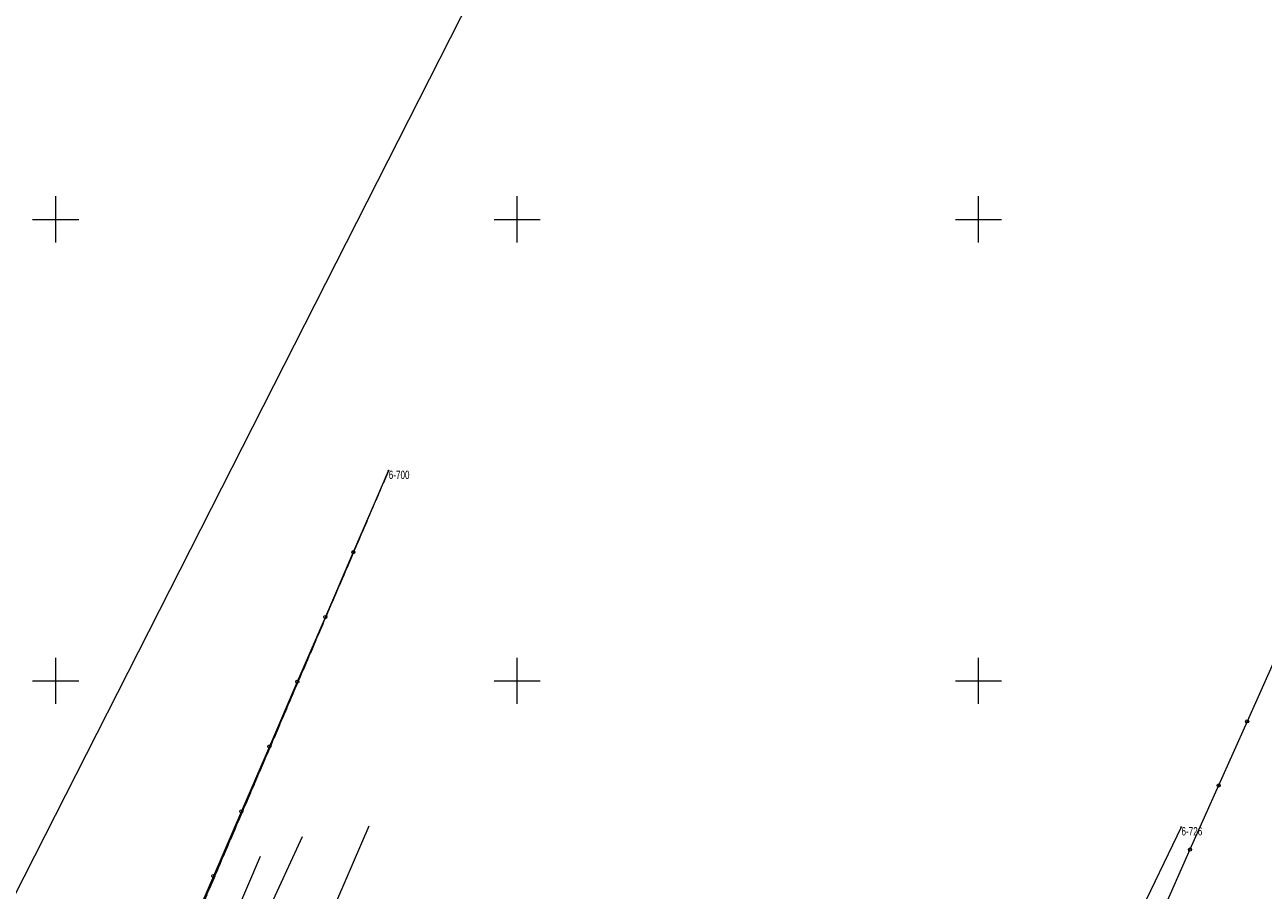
# Model space of a CAD drawing. Header units: metres. Extents: x -1013 to 1493500, y -5789517 to 1032.
# Tile 63 of 66: x 45 to 179, y 92 to 186. Entities that reach past the tile are written whole.
import ezdxf
from ezdxf.xclip import XClip

# ---------------------------------------------------------------- set-up
doc = ezdxf.new("R2010")
doc.units = ezdxf.units.M
doc.header["$MEASUREMENT"] = 0
doc.header["$XCLIPFRAME"] = 0
doc.linetypes.add('GUK', pattern=[2, 1.5, -0.5])
doc.linetypes.add('GUZ', pattern=[1, 0.5, -0.5])
doc.layers.add('700-L Mapa 1_100 dwg', color=7, linetype='Continuous')
for name, color, linetype, lineweight in [('703-L Płaszczyzny podejścia 2D3', 152, 'Continuous', 30), ('ex_02_DXF_MZ_500_4_Dzialki7', 9, 'Continuous', 18), ('ex_02_DXF_MZ_500_4_Kontury3', 9, 'Continuous', 18), ('ex_02_DXF_MZ_500_4_KTOK_L_47', 9, 'Continuous', 18), ('ex_02_DXF_MZ_500_4_Numery_punktow7', 9, 'Continuous', 18), ('ex_02_DXF_MZ_500_4_Podzial_sekcyjny_krzyze7', 9, 'Continuous', 18), ('ex_02_DXF_MZ_500_4_Punkty7', 9, 'Continuous', 18), ('ex_02_DXF_MZ_500_4_SUPE_D_L_31', 9, 'Continuous', 18), ('ex_02_DXF_MZ_500_4_SUPK_D_L_434', 9, 'Continuous', 18), ('ex_02_DXF_MZ_500_4_SUPW_D_L_05', 9, 'Continuous', 18), ('ex_02_DXF_MZ_500_4_Uzytki3', 9, 'Continuous', 18)]:
    doc.layers.add(name, color=color, linetype=linetype, lineweight=lineweight)
doc.layers.get('700-L Mapa 1_100 dwg').off()
doc.styles.add('STYL_AUTOMATYCZNY_4', font='Arial.ttf', dxfattribs={"width": 0.7})

# ---------------------------------------------------------------- blocks, each defined once
blk = doc.blocks.new('Rysunek_1_4', base_point=(-51.91, -72.41))
at = {"layer": 'ex_02_DXF_MZ_500_4_Dzialki7', "color": 9, "linetype": 'Continuous', "lineweight": 18}
for p, q in [((95.12, 192.79), (40.83, 85.91)), ((47.13, 51.03), (84.15, 137.44)), ((170.06, 98.81), (118.53, -8))]:
    blk.add_line(p, q, dxfattribs=at)
at = {"layer": 'ex_02_DXF_MZ_500_4_Kontury3', "color": 9, "linetype": 'GUK', "lineweight": 18}
blk.add_line((84.15, 137.44), (47.13, 51.03), dxfattribs=at)
at = {"layer": 'ex_02_DXF_MZ_500_4_KTOK_L_47', "color": 9, "linetype": 'Continuous', "lineweight": 18}
for p, q in [((83.31, 135.5), (80.34, 128.61)), ((80.34, 128.61), (77.31, 121.59)), ((77.31, 121.59), (74.27, 114.57)), ((180.31, 117.22), (177.21, 110.27)), ((74.27, 114.57), (71.24, 107.55)), ((177.21, 110.27), (174.11, 103.32)), ((71.24, 107.55), (68.21, 100.53)), ((174.11, 103.32), (171.01, 96.38)), ((68.21, 100.53), (65.18, 93.51)), ((171.01, 96.38), (167.91, 89.43)), ((65.18, 93.51), (62.15, 86.49))]:
    blk.add_line(p, q, dxfattribs=at)
for centre in [(80.34, 128.61), (77.31, 121.59), (74.27, 114.57), (177.21, 110.27), (71.24, 107.55), (174.11, 103.32), (68.21, 100.53), (171.01, 96.38), (65.18, 93.51)]:
    blk.add_circle(centre, 0.17, dxfattribs=at)
at = {"layer": 'ex_02_DXF_MZ_500_4_Podzial_sekcyjny_krzyze7', "color": 9, "linetype": 'Continuous', "lineweight": 18}
for p, q in [((48.09, 162.17), (48.09, 167.17)), ((98.09, 162.17), (98.09, 167.17)), ((148.09, 162.17), (148.09, 167.17)), ((45.59, 164.67), (50.59, 164.67)), ((95.59, 164.67), (100.59, 164.67)), ((145.59, 164.67), (150.59, 164.67)), ((48.09, 112.17), (48.09, 117.17)), ((98.09, 112.17), (98.09, 117.17)), ((148.09, 112.17), (148.09, 117.17)), ((45.59, 114.67), (50.59, 114.67)), ((95.59, 114.67), (100.59, 114.67)), ((145.59, 114.67), (150.59, 114.67))]:
    blk.add_line(p, q, dxfattribs=at)
at = {"layer": 'ex_02_DXF_MZ_500_4_Punkty7', "color": 9, "linetype": 'Continuous', "lineweight": 18}
for centre in [(84.15, 137.44), (170.06, 98.81)]:
    blk.add_circle(centre, 0.045, dxfattribs=at)
at = {"layer": 'ex_02_DXF_MZ_500_4_SUPE_D_L_31', "color": 9, "linetype": 'Continuous', "lineweight": 18}
blk.add_line((74.78, 97.75), (71.02, 89.54), dxfattribs=at)
at = {"layer": 'ex_02_DXF_MZ_500_4_SUPK_D_L_434', "color": 9, "linetype": 'Continuous', "lineweight": 18}
blk.add_line((62.44, 53.65), (82.06, 98.97), dxfattribs=at)
at = {"layer": 'ex_02_DXF_MZ_500_4_SUPW_D_L_05', "color": 9, "linetype": 'Continuous', "lineweight": 18}
blk.add_line((65.26, 83.95), (70.29, 95.66), dxfattribs=at)
at = {"layer": 'ex_02_DXF_MZ_500_4_Uzytki3', "color": 9, "linetype": 'GUZ', "lineweight": 18}
blk.add_line((84.15, 137.44), (47.13, 51.03), dxfattribs=at)
at = {"layer": 'ex_02_DXF_MZ_500_4_Numery_punktow7', "color": 9, "linetype": 'Continuous', "lineweight": 18, "char_height": 0.9, "attachment_point": 1, "style": 'STYL_AUTOMATYCZNY_4'}
for s, insert in [('\\A1;{\\pql;\\fArial|b0|i0|c238|p0;\\W0.700000;6-700}', (84.18, 137.44)), ('\\A1;{\\pql;\\fArial|b0|i0|c238|p0;\\W0.700000;6-726}', (170.09, 98.81))]:
    blk.add_mtext(s, dxfattribs=dict(at, insert=insert))

msp = doc.modelspace()

# ---------------------------------------------------------------- linework, layer by layer
at = {"layer": '703-L Płaszczyzny podejścia 2D3', "color": 152, "linetype": 'Continuous', "lineweight": 30}
msp.add_circle((8.2273, 10.355), 1021.6593, dxfattribs=at)

# ---------------------------------------------------------------- block references
at = {"layer": '700-L Mapa 1_100 dwg', "color": 52, "linetype": 'Continuous', "lineweight": 25}
ref = msp.add_blockref('Rysunek_1_4', (-51.9097, -72.4133), dxfattribs=at)
XClip(ref).set_block_clipping_path([(-454.4097296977, -337.82710067), (350.5902703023, 193.0005136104)])

doc.saveas('drawing.dxf')
